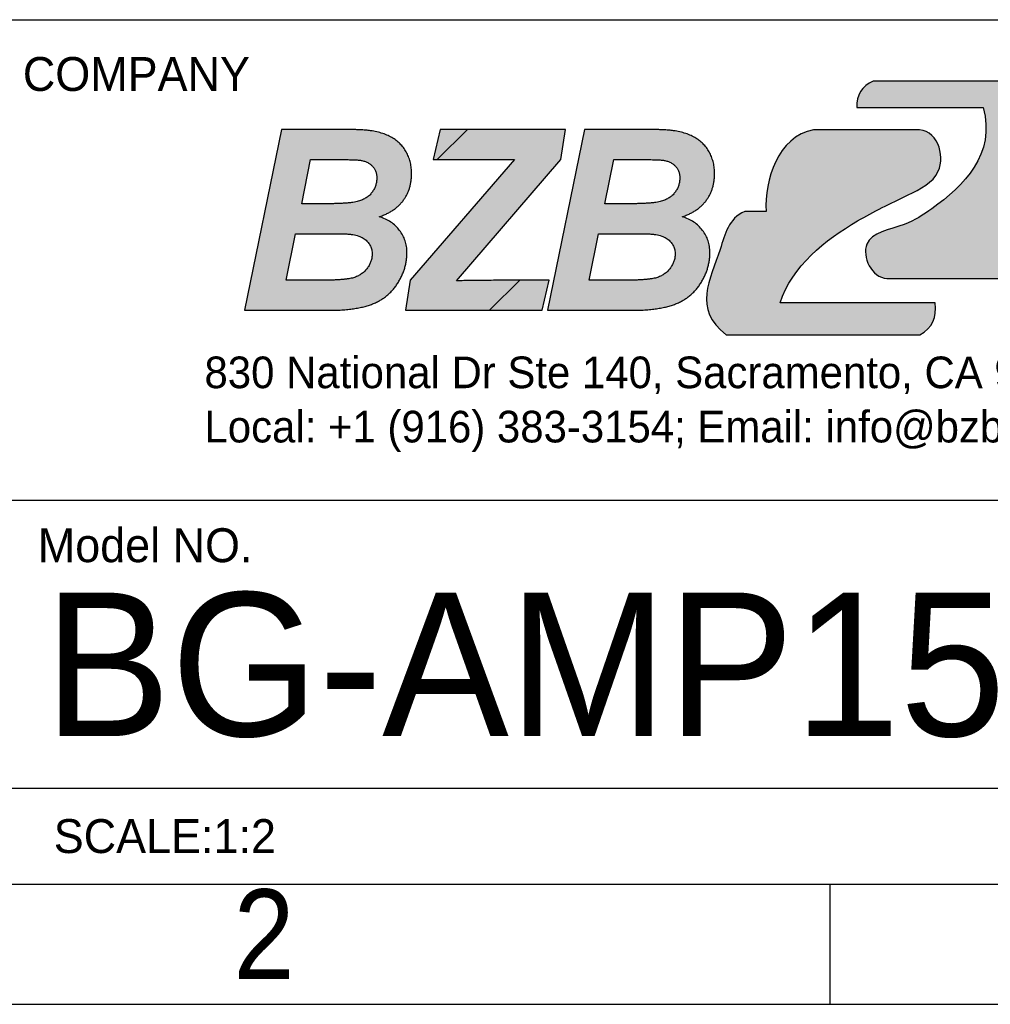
# Model space of a CAD drawing. Header units: millimetres. Extents: x 15 to 415, y 5 to 293.
# Tile 3 of 6: x 329 to 372, y 5 to 48. Entities that reach past the tile are written whole.
import ezdxf

# ---------------------------------------------------------------- set-up
doc = ezdxf.new("R2010")
doc.units = ezdxf.units.MM
doc.linetypes.add('SLD-Solid', pattern=[0])
doc.layers.add('BORDER', color=7, linetype='SLD-Solid')
doc.layers.add('FORMAT', color=7, linetype='SLD-Solid')
doc.styles.add('SLDTEXTSTYLE0', font='arial.ttf', dxfattribs={"width": 0.948})
doc.styles.add('SLDTEXTSTYLE1', font='Gothic.ttf', dxfattribs={"width": 0.913})

# ---------------------------------------------------------------- blocks, each defined once
blk = doc.blocks.new('Block5')
at = {"layer": 'BORDER'}
h = blk.add_hatch(color=256, dxfattribs=at)
edge = h.paths.add_edge_path(flags=0)
edge.add_line((28.404, 2.493), (34.477, 2.493))
edge.add_spline(control_points=[(34.477, 2.493), (36.158, 2.881), (36.08, 4.621), (36.394, 6.942), (35.518, 7.467), (34.349, 7.437), (35.331, 8.832), (35.392, 9.735), (35.272, 10.67), (34.642, 11.033), (34.317, 11.22)], knot_values=[0, 0, 0, 0, 0.34326, 0.495946, 0.555018, 0.612222, 0.755199, 0.825325, 0.888661, 1, 1, 1, 1], weights=[1, 1, 1, 1, 1, 1, 1, 1, 1, 1, 1], degree=3, periodic=0)
edge.add_line((34.317, 11.22), (27.798, 11.22))
edge.add_spline(control_points=[(27.798, 11.22), (27.299, 10.995), (27.055, 10.603), (27.068, 10.045)], knot_values=[0, 0, 0, 0, 1, 1, 1, 1], weights=[1, 1, 1, 1], degree=3, periodic=0)
edge.add_line((27.068, 10.045), (32.66, 10.045))
edge.add_spline(control_points=[(32.66, 10.045), (33.227, 7.983), (31.42, 6.218), (29.15, 4.731), (26.887, 4.415), (27.725, 2.504), (28.404, 2.493)], knot_values=[0, 0, 0, 0, 0.503224, 0.638088, 0.816954, 1, 1, 1, 1], weights=[1, 1, 1, 1, 1, 1, 1], degree=3, periodic=0)
h = blk.add_hatch(color=256, dxfattribs=at)
edge = h.paths.add_edge_path(flags=0)
edge.add_spline(control_points=[(5.954, 5.217), (6.013, 5.238), (6.128, 5.281), (6.294, 5.355), (6.448, 5.436), (6.589, 5.526), (6.718, 5.623), (6.836, 5.727), (6.942, 5.839), (7.036, 5.959), (7.116, 6.086), (7.19, 6.217), (7.249, 6.355), (7.299, 6.497), (7.337, 6.647), (7.364, 6.801), (7.383, 6.96), (7.384, 7.069), (7.385, 7.124)], knot_values=[0, 0, 0, 0, 0.073488, 0.143892, 0.211738, 0.276839, 0.339251, 0.400256, 0.460301, 0.518982, 0.57767, 0.636048, 0.693906, 0.752726, 0.812672, 0.87352, 0.935688, 1, 1, 1, 1], weights=[1, 1, 1, 1, 1, 1, 1, 1, 1, 1, 1, 1, 1, 1, 1, 1, 1, 1, 1], degree=3, periodic=0)
edge.add_spline(control_points=[(7.385, 7.124), (7.382, 7.206), (7.378, 7.366), (7.336, 7.601), (7.271, 7.825), (7.178, 8.037), (7.061, 8.233), (6.918, 8.41), (6.751, 8.567), (6.557, 8.7), (6.343, 8.815), (6.104, 8.906), (5.844, 8.98), (5.662, 9.009), (5.567, 9.024)], knot_values=[0, 0, 0, 0, 0.084422, 0.1655, 0.245355, 0.324803, 0.403144, 0.480337, 0.558701, 0.638647, 0.721723, 0.809314, 0.901429, 1, 1, 1, 1], weights=[1, 1, 1, 1, 1, 1, 1, 1, 1, 1, 1, 1, 1, 1, 1], degree=3, periodic=0)
edge.add_spline(control_points=[(5.567, 9.024), (5.535, 9.029), (5.466, 9.039), (5.353, 9.049), (5.224, 9.059), (5.078, 9.067), (4.916, 9.071), (4.737, 9.077), (4.541, 9.077), (4.405, 9.078), (4.335, 9.079)], knot_values=[0, 0, 0, 0, 0.078578, 0.169901, 0.275339, 0.393648, 0.524818, 0.670262, 0.82864, 1, 1, 1, 1], weights=[1, 1, 1, 1, 1, 1, 1, 1, 1, 1, 1], degree=3, periodic=0)
edge.add_line((4.335, 9.079), (1.625, 9.079))
edge.add_line((1.625, 9.079), (0, 1.079))
edge.add_line((0, 1.079), (3.72, 1.079))
edge.add_spline(control_points=[(3.72, 1.079), (3.819, 1.08), (4.014, 1.082), (4.298, 1.094), (4.566, 1.117), (4.817, 1.146), (5.052, 1.187), (5.27, 1.234), (5.472, 1.292), (5.661, 1.357), (5.834, 1.436), (5.999, 1.521), (6.151, 1.622), (6.297, 1.731), (6.431, 1.853), (6.556, 1.986), (6.673, 2.13), (6.777, 2.284), (6.871, 2.445), (6.953, 2.61), (7.025, 2.776), (7.079, 2.946), (7.126, 3.117), (7.155, 3.291), (7.176, 3.467), (7.178, 3.585), (7.179, 3.645)], knot_values=[0, 0, 0, 0, 0.061384, 0.119537, 0.17454, 0.226446, 0.275062, 0.320772, 0.363782, 0.404162, 0.442953, 0.480832, 0.518065, 0.555088, 0.592267, 0.62965, 0.667223, 0.705731, 0.744122, 0.781551, 0.818614, 0.855252, 0.891236, 0.927227, 0.963545, 1, 1, 1, 1], weights=[1, 1, 1, 1, 1, 1, 1, 1, 1, 1, 1, 1, 1, 1, 1, 1, 1, 1, 1, 1, 1, 1, 1, 1, 1, 1, 1], degree=3, periodic=0)
edge.add_spline(control_points=[(7.179, 3.645), (7.176, 3.733), (7.168, 3.907), (7.104, 4.161), (7.002, 4.4), (6.859, 4.622), (6.681, 4.821), (6.47, 4.991), (6.225, 5.125), (6.045, 5.186), (5.954, 5.217)], knot_values=[0, 0, 0, 0, 0.123741, 0.243781, 0.363349, 0.486746, 0.611169, 0.735635, 0.864457, 1, 1, 1, 1], weights=[1, 1, 1, 1, 1, 1, 1, 1, 1, 1, 1], degree=3, periodic=0)
edge = h.paths.add_edge_path(flags=0)
edge.add_spline(control_points=[(5.149, 7.712), (5.202, 7.7), (5.305, 7.676), (5.445, 7.615), (5.567, 7.541), (5.667, 7.446), (5.748, 7.337), (5.806, 7.212), (5.84, 7.073), (5.844, 6.975), (5.846, 6.925)], knot_values=[0, 0, 0, 0, 0.142319, 0.272492, 0.395557, 0.513603, 0.629016, 0.747201, 0.868939, 1, 1, 1, 1], weights=[1, 1, 1, 1, 1, 1, 1, 1, 1, 1, 1], degree=3, periodic=0)
edge.add_spline(control_points=[(5.846, 6.925), (5.844, 6.872), (5.841, 6.767), (5.801, 6.614), (5.742, 6.463), (5.657, 6.321), (5.55, 6.19), (5.415, 6.077), (5.256, 5.987), (5.106, 5.926), (4.97, 5.889), (4.852, 5.864), (4.718, 5.844), (4.569, 5.826), (4.403, 5.814), (4.223, 5.804), (4.027, 5.797), (3.892, 5.797), (3.822, 5.797)], knot_values=[0, 0, 0, 0, 0.060041, 0.119773, 0.180938, 0.244239, 0.308478, 0.373969, 0.44325, 0.517012, 0.558228, 0.604495, 0.655835, 0.713063, 0.776197, 0.845349, 0.919943, 1, 1, 1, 1], weights=[1, 1, 1, 1, 1, 1, 1, 1, 1, 1, 1, 1, 1, 1, 1, 1, 1, 1, 1], degree=3, periodic=0)
edge.add_line((3.822, 5.797), (2.526, 5.797))
edge.add_line((2.526, 5.797), (2.921, 7.746))
edge.add_line((2.921, 7.746), (4.248, 7.746))
edge.add_spline(control_points=[(4.248, 7.746), (4.305, 7.746), (4.413, 7.746), (4.567, 7.744), (4.704, 7.741), (4.825, 7.738), (4.929, 7.734), (5.017, 7.727), (5.089, 7.722), (5.131, 7.715), (5.149, 7.712)], knot_values=[0, 0, 0, 0, 0.18834, 0.358921, 0.511766, 0.645073, 0.760687, 0.858669, 0.938939, 1, 1, 1, 1], weights=[1, 1, 1, 1, 1, 1, 1, 1, 1, 1, 1], degree=3, periodic=0)
edge = h.paths.add_edge_path(flags=0)
edge.add_line((2.255, 4.463), (4.308, 4.463))
edge.add_spline(control_points=[(4.308, 4.463), (4.365, 4.463), (4.477, 4.463), (4.637, 4.449), (4.785, 4.431), (4.92, 4.401), (5.042, 4.367), (5.153, 4.324), (5.249, 4.271), (5.359, 4.193), (5.471, 4.081), (5.57, 3.925), (5.631, 3.75), (5.638, 3.627), (5.641, 3.564)], knot_values=[0, 0, 0, 0, 0.095396, 0.183992, 0.265929, 0.341798, 0.411672, 0.476286, 0.536761, 0.593123, 0.698035, 0.797266, 0.89613, 1, 1, 1, 1], weights=[1, 1, 1, 1, 1, 1, 1, 1, 1, 1, 1, 1, 1, 1, 1], degree=3, periodic=0)
edge.add_spline(control_points=[(5.641, 3.564), (5.639, 3.511), (5.634, 3.405), (5.591, 3.248), (5.525, 3.095), (5.432, 2.95), (5.32, 2.814), (5.185, 2.7), (5.033, 2.606), (4.892, 2.543), (4.761, 2.506), (4.64, 2.48), (4.499, 2.458), (4.336, 2.444), (4.152, 2.428), (3.947, 2.42), (3.721, 2.413), (3.563, 2.412), (3.481, 2.412)], knot_values=[0, 0, 0, 0, 0.05759, 0.115671, 0.175133, 0.238193, 0.301965, 0.365296, 0.428847, 0.495315, 0.532748, 0.576647, 0.628886, 0.687734, 0.754618, 0.828338, 0.910705, 1, 1, 1, 1], weights=[1, 1, 1, 1, 1, 1, 1, 1, 1, 1, 1, 1, 1, 1, 1, 1, 1, 1, 1], degree=3, periodic=0)
edge.add_line((3.481, 2.412), (1.838, 2.412))
edge.add_line((1.838, 2.412), (2.255, 4.463))
h = blk.add_hatch(dxfattribs=at)
h.set_pattern_fill('ANSI31', color=256, scale=2, style=0)
edge = h.paths.add_edge_path(flags=0)
edge.add_spline(control_points=[(10.204, 2.401), (10.192, 2.401), (10.161, 2.401), (10.104, 2.399), (10.028, 2.4), (9.932, 2.398), (9.818, 2.394), (9.685, 2.391), (9.532, 2.388), (9.423, 2.386), (9.366, 2.385)], knot_values=[0, 0, 0, 0, 0.043967, 0.112813, 0.202659, 0.317373, 0.453152, 0.611864, 0.79542, 1, 1, 1, 1], weights=[1, 1, 1, 1, 1, 1, 1, 1, 1, 1, 1], degree=3, periodic=0)
edge.add_line((9.366, 2.385), (13.982, 7.746))
edge.add_line((13.982, 7.746), (14.187, 9.079))
edge.add_line((14.187, 9.079), (8.648, 9.079))
edge.add_line((8.648, 9.079), (8.341, 7.746))
edge.add_line((8.341, 7.746), (11.94, 7.746))
edge.add_line((11.94, 7.746), (7.325, 2.412))
edge.add_line((7.325, 2.412), (7.11, 1.079))
edge.add_line((7.11, 1.079), (13.161, 1.079))
edge.add_line((13.161, 1.079), (13.469, 2.412))
edge.add_line((13.469, 2.412), (11.621, 2.412))
edge.add_spline(control_points=[(11.621, 2.412), (11.478, 2.41), (11.21, 2.407), (10.831, 2.405), (10.501, 2.4), (10.298, 2.401), (10.204, 2.401)], knot_values=[0, 0, 0, 0, 0.302043, 0.569011, 0.802044, 1, 1, 1, 1], weights=[1, 1, 1, 1, 1, 1, 1], degree=3, periodic=0)
h = blk.add_hatch(color=256, dxfattribs=at)
edge = h.paths.add_edge_path(flags=0)
edge.add_line((13.469, 2.412), (11.621, 2.412))
edge.add_spline(control_points=[(11.621, 2.412), (11.478, 2.41), (11.21, 2.407), (10.831, 2.405), (10.501, 2.4), (10.298, 2.401), (10.204, 2.401)], knot_values=[0, 0, 0, 0, 0.302043, 0.569011, 0.802044, 1, 1, 1, 1], weights=[1, 1, 1, 1, 1, 1, 1], degree=3, periodic=0)
edge.add_spline(control_points=[(10.204, 2.401), (10.192, 2.401), (10.161, 2.401), (10.104, 2.399), (10.028, 2.4), (9.932, 2.398), (9.818, 2.394), (9.685, 2.391), (9.532, 2.388), (9.423, 2.386), (9.366, 2.385)], knot_values=[0, 0, 0, 0, 0.043967, 0.112813, 0.202659, 0.317373, 0.453152, 0.611864, 0.79542, 1, 1, 1, 1], weights=[1, 1, 1, 1, 1, 1, 1, 1, 1, 1, 1], degree=3, periodic=0)
edge.add_line((9.366, 2.385), (13.982, 7.746))
edge.add_line((13.982, 7.746), (14.187, 9.079))
edge.add_line((14.187, 9.079), (8.648, 9.079))
edge.add_line((8.648, 9.079), (8.341, 7.746))
edge.add_line((8.341, 7.746), (11.94, 7.746))
edge.add_line((11.94, 7.746), (7.325, 2.412))
edge.add_line((7.325, 2.412), (7.11, 1.079))
edge.add_line((7.11, 1.079), (13.161, 1.079))
edge.add_line((13.161, 1.079), (13.469, 2.412))
h = blk.add_hatch(color=256, dxfattribs=at)
edge = h.paths.add_edge_path(flags=0)
edge.add_spline(control_points=[(19.353, 5.217), (19.412, 5.238), (19.527, 5.281), (19.693, 5.355), (19.847, 5.436), (19.988, 5.526), (20.118, 5.623), (20.235, 5.727), (20.341, 5.839), (20.435, 5.959), (20.515, 6.086), (20.589, 6.217), (20.648, 6.355), (20.698, 6.497), (20.736, 6.647), (20.763, 6.801), (20.782, 6.96), (20.783, 7.069), (20.784, 7.124)], knot_values=[0, 0, 0, 0, 0.073488, 0.143892, 0.211738, 0.276839, 0.339251, 0.400256, 0.460301, 0.518982, 0.57767, 0.636048, 0.693906, 0.752726, 0.812672, 0.87352, 0.935688, 1, 1, 1, 1], weights=[1, 1, 1, 1, 1, 1, 1, 1, 1, 1, 1, 1, 1, 1, 1, 1, 1, 1, 1], degree=3, periodic=0)
edge.add_spline(control_points=[(20.784, 7.124), (20.782, 7.206), (20.777, 7.366), (20.735, 7.601), (20.67, 7.825), (20.577, 8.037), (20.46, 8.233), (20.317, 8.41), (20.15, 8.567), (19.956, 8.7), (19.742, 8.815), (19.504, 8.906), (19.243, 8.98), (19.061, 9.009), (18.966, 9.024)], knot_values=[0, 0, 0, 0, 0.084422, 0.1655, 0.245355, 0.324803, 0.403144, 0.480337, 0.558701, 0.638647, 0.721723, 0.809314, 0.901429, 1, 1, 1, 1], weights=[1, 1, 1, 1, 1, 1, 1, 1, 1, 1, 1, 1, 1, 1, 1], degree=3, periodic=0)
edge.add_spline(control_points=[(18.966, 9.024), (18.934, 9.029), (18.865, 9.039), (18.752, 9.049), (18.623, 9.059), (18.477, 9.067), (18.315, 9.071), (18.136, 9.077), (17.94, 9.077), (17.805, 9.078), (17.734, 9.079)], knot_values=[0, 0, 0, 0, 0.078578, 0.169901, 0.275339, 0.393648, 0.524818, 0.670262, 0.82864, 1, 1, 1, 1], weights=[1, 1, 1, 1, 1, 1, 1, 1, 1, 1, 1], degree=3, periodic=0)
edge.add_line((17.734, 9.079), (15.024, 9.079))
edge.add_line((15.024, 9.079), (13.399, 1.079))
edge.add_line((13.399, 1.079), (17.119, 1.079))
edge.add_spline(control_points=[(17.119, 1.079), (17.219, 1.08), (17.413, 1.082), (17.697, 1.094), (17.965, 1.117), (18.216, 1.146), (18.451, 1.187), (18.669, 1.234), (18.871, 1.292), (19.06, 1.357), (19.233, 1.436), (19.398, 1.521), (19.55, 1.622), (19.696, 1.731), (19.83, 1.853), (19.955, 1.986), (20.072, 2.13), (20.176, 2.284), (20.27, 2.445), (20.352, 2.61), (20.424, 2.776), (20.478, 2.946), (20.525, 3.117), (20.554, 3.291), (20.575, 3.467), (20.577, 3.585), (20.579, 3.645)], knot_values=[0, 0, 0, 0, 0.061384, 0.119537, 0.17454, 0.226446, 0.275062, 0.320772, 0.363782, 0.404162, 0.442953, 0.480832, 0.518065, 0.555088, 0.592267, 0.62965, 0.667223, 0.705731, 0.744122, 0.781551, 0.818614, 0.855252, 0.891236, 0.927227, 0.963545, 1, 1, 1, 1], weights=[1, 1, 1, 1, 1, 1, 1, 1, 1, 1, 1, 1, 1, 1, 1, 1, 1, 1, 1, 1, 1, 1, 1, 1, 1, 1, 1], degree=3, periodic=0)
edge.add_spline(control_points=[(20.579, 3.645), (20.575, 3.733), (20.567, 3.907), (20.503, 4.161), (20.401, 4.4), (20.258, 4.622), (20.08, 4.821), (19.869, 4.991), (19.624, 5.125), (19.445, 5.186), (19.353, 5.217)], knot_values=[0, 0, 0, 0, 0.123741, 0.243781, 0.363349, 0.486746, 0.611169, 0.735635, 0.864457, 1, 1, 1, 1], weights=[1, 1, 1, 1, 1, 1, 1, 1, 1, 1, 1], degree=3, periodic=0)
edge = h.paths.add_edge_path(flags=0)
edge.add_spline(control_points=[(17.707, 4.463), (17.764, 4.463), (17.876, 4.463), (18.036, 4.449), (18.184, 4.431), (18.319, 4.401), (18.441, 4.367), (18.552, 4.324), (18.648, 4.271), (18.758, 4.193), (18.87, 4.081), (18.969, 3.925), (19.03, 3.75), (19.037, 3.627), (19.04, 3.564)], knot_values=[0, 0, 0, 0, 0.095396, 0.183992, 0.265929, 0.341798, 0.411672, 0.476286, 0.536761, 0.593123, 0.698035, 0.797266, 0.89613, 1, 1, 1, 1], weights=[1, 1, 1, 1, 1, 1, 1, 1, 1, 1, 1, 1, 1, 1, 1], degree=3, periodic=0)
edge.add_spline(control_points=[(19.04, 3.564), (19.038, 3.511), (19.033, 3.405), (18.99, 3.248), (18.924, 3.095), (18.831, 2.95), (18.719, 2.814), (18.584, 2.7), (18.432, 2.606), (18.291, 2.543), (18.16, 2.506), (18.039, 2.48), (17.898, 2.458), (17.735, 2.444), (17.552, 2.428), (17.346, 2.42), (17.12, 2.413), (16.962, 2.412), (16.88, 2.412)], knot_values=[0, 0, 0, 0, 0.05759, 0.115671, 0.175133, 0.238193, 0.301965, 0.365296, 0.428847, 0.495315, 0.532748, 0.576647, 0.628886, 0.687734, 0.754618, 0.828338, 0.910705, 1, 1, 1, 1], weights=[1, 1, 1, 1, 1, 1, 1, 1, 1, 1, 1, 1, 1, 1, 1, 1, 1, 1, 1], degree=3, periodic=0)
edge.add_line((16.88, 2.412), (15.237, 2.412))
edge.add_line((15.237, 2.412), (15.654, 4.463))
edge.add_line((15.654, 4.463), (17.707, 4.463))
edge = h.paths.add_edge_path(flags=0)
edge.add_spline(control_points=[(18.548, 7.712), (18.602, 7.7), (18.704, 7.676), (18.844, 7.615), (18.966, 7.541), (19.067, 7.446), (19.147, 7.337), (19.205, 7.212), (19.239, 7.073), (19.243, 6.975), (19.245, 6.925)], knot_values=[0, 0, 0, 0, 0.142319, 0.272492, 0.395557, 0.513603, 0.629016, 0.747201, 0.868939, 1, 1, 1, 1], weights=[1, 1, 1, 1, 1, 1, 1, 1, 1, 1, 1], degree=3, periodic=0)
edge.add_spline(control_points=[(19.245, 6.925), (19.243, 6.872), (19.24, 6.767), (19.2, 6.614), (19.141, 6.463), (19.056, 6.321), (18.949, 6.19), (18.814, 6.077), (18.655, 5.987), (18.506, 5.926), (18.369, 5.889), (18.251, 5.864), (18.117, 5.844), (17.968, 5.826), (17.802, 5.814), (17.622, 5.804), (17.426, 5.797), (17.291, 5.797), (17.221, 5.797)], knot_values=[0, 0, 0, 0, 0.060041, 0.119773, 0.180938, 0.244239, 0.308478, 0.373969, 0.44325, 0.517012, 0.558228, 0.604495, 0.655835, 0.713063, 0.776197, 0.845349, 0.919943, 1, 1, 1, 1], weights=[1, 1, 1, 1, 1, 1, 1, 1, 1, 1, 1, 1, 1, 1, 1, 1, 1, 1, 1], degree=3, periodic=0)
edge.add_line((17.221, 5.797), (15.925, 5.797))
edge.add_line((15.925, 5.797), (16.321, 7.746))
edge.add_line((16.321, 7.746), (17.647, 7.746))
edge.add_spline(control_points=[(17.647, 7.746), (17.704, 7.746), (17.812, 7.746), (17.966, 7.744), (18.103, 7.741), (18.224, 7.738), (18.328, 7.734), (18.416, 7.727), (18.488, 7.722), (18.53, 7.715), (18.548, 7.712)], knot_values=[0, 0, 0, 0, 0.18834, 0.358921, 0.511766, 0.645073, 0.760687, 0.858669, 0.938939, 1, 1, 1, 1], weights=[1, 1, 1, 1, 1, 1, 1, 1, 1, 1, 1], degree=3, periodic=0)
h = blk.add_hatch(color=256, dxfattribs=at)
edge = h.paths.add_edge_path(flags=0)
edge.add_line((23.061, 5.45), (22.117, 5.45))
edge.add_spline(control_points=[(22.117, 5.45), (21.388, 5.137), (20.986, 3.092), (19.803, 1.146), (21.298, 0)], knot_values=[0, 0, 0, 0, 0.335332, 1, 1, 1, 1], weights=[1, 1, 1, 1, 1], degree=3, periodic=0)
edge.add_line((21.298, 0), (29.864, 0))
edge.add_spline(control_points=[(29.864, 0), (30.409, 0.3), (30.631, 0.769), (30.532, 1.407)], knot_values=[0, 0, 0, 0, 1, 1, 1, 1], weights=[1, 1, 1, 1], degree=3, periodic=0)
edge.add_line((30.532, 1.407), (23.684, 1.407))
edge.add_spline(control_points=[(23.684, 1.407), (24.214, 3.033), (26.374, 4.767), (29.034, 6.03), (31.251, 7.11), (30.635, 9.136), (29.668, 9.065)], knot_values=[0, 0, 0, 0, 0.434102, 0.649261, 0.794977, 1, 1, 1, 1], weights=[1, 1, 1, 1, 1, 1, 1], degree=3, periodic=0)
edge.add_line((29.668, 9.065), (25.162, 9.065))
edge.add_spline(control_points=[(25.162, 9.065), (23.564, 8.762), (22.994, 6.837), (23.061, 5.45)], knot_values=[0, 0, 0, 0, 1, 1, 1, 1], weights=[1, 1, 1, 1], degree=3, periodic=0)
at = {"layer": 'FORMAT'}
for p, q in [((34.317, 11.22), (27.798, 11.22)), ((27.068, 10.045), (32.66, 10.045)), ((1.625, 9.079), (0, 1.079)), ((4.335, 9.079), (1.625, 9.079)), ((8.648, 9.079), (8.341, 7.746)), ((14.187, 9.079), (8.648, 9.079)), ((15.024, 9.079), (13.399, 1.079)), ((13.982, 7.746), (14.187, 9.079)), ((17.734, 9.079), (15.024, 9.079)), ((29.668, 9.065), (25.162, 9.065)), ((2.526, 5.797), (2.921, 7.746)), ((2.921, 7.746), (4.248, 7.746)), ((11.94, 7.746), (7.325, 2.412)), ((8.341, 7.746), (11.94, 7.746)), ((9.366, 2.385), (13.982, 7.746)), ((15.925, 5.797), (16.321, 7.746)), ((16.321, 7.746), (17.647, 7.746)), ((3.822, 5.797), (2.526, 5.797)), ((17.221, 5.797), (15.925, 5.797)), ((23.061, 5.45), (22.117, 5.45)), ((1.838, 2.412), (2.255, 4.463)), ((2.255, 4.463), (4.308, 4.463)), ((15.237, 2.412), (15.654, 4.463)), ((15.654, 4.463), (17.707, 4.463)), ((3.481, 2.412), (1.838, 2.412)), ((7.325, 2.412), (7.11, 1.079)), ((13.469, 2.412), (11.621, 2.412)), ((13.161, 1.079), (13.469, 2.412)), ((16.88, 2.412), (15.237, 2.412)), ((28.404, 2.493), (34.477, 2.493)), ((30.532, 1.407), (23.684, 1.407)), ((0, 1.079), (3.72, 1.079)), ((7.11, 1.079), (13.161, 1.079)), ((13.399, 1.079), (17.119, 1.079)), ((21.298, 0), (29.864, 0))]:
    blk.add_line(p, q, dxfattribs=at)
for points in [[(27.798, 11.22), (27.299, 10.995), (27.055, 10.603), (27.068, 10.045)], [(25.162, 9.065), (23.564, 8.762), (22.994, 6.837), (23.061, 5.45)], [(29.864, 0), (30.409, 0.3), (30.631, 0.769), (30.532, 1.407)]]:
    blk.add_open_spline(points, degree=3, dxfattribs=at)
for points, knots in [([(32.66, 10.045), (33.227, 7.983), (31.42, 6.218), (29.15, 4.731), (26.887, 4.415), (27.725, 2.504), (28.404, 2.493)], [0, 0, 0, 0, 0.503224, 0.638088, 0.816954, 1, 1, 1, 1]), ([(5.567, 9.024), (5.535, 9.029), (5.466, 9.039), (5.353, 9.049), (5.224, 9.059), (5.078, 9.067), (4.916, 9.071), (4.737, 9.077), (4.541, 9.077), (4.405, 9.078), (4.335, 9.079)], [0, 0, 0, 0, 0.078578, 0.169901, 0.275339, 0.393648, 0.524818, 0.670262, 0.82864, 1, 1, 1, 1]), ([(7.385, 7.124), (7.382, 7.206), (7.378, 7.366), (7.336, 7.601), (7.271, 7.825), (7.178, 8.037), (7.061, 8.233), (6.918, 8.41), (6.751, 8.567), (6.557, 8.7), (6.343, 8.815), (6.104, 8.906), (5.844, 8.98), (5.662, 9.009), (5.567, 9.024)], [0, 0, 0, 0, 0.084422, 0.1655, 0.245355, 0.324803, 0.403144, 0.480337, 0.558701, 0.638647, 0.721723, 0.809314, 0.901429, 1, 1, 1, 1]), ([(18.966, 9.024), (18.934, 9.029), (18.865, 9.039), (18.752, 9.049), (18.623, 9.059), (18.477, 9.067), (18.315, 9.071), (18.136, 9.077), (17.94, 9.077), (17.805, 9.078), (17.734, 9.079)], [0, 0, 0, 0, 0.078578, 0.169901, 0.275339, 0.393648, 0.524818, 0.670262, 0.82864, 1, 1, 1, 1]), ([(20.784, 7.124), (20.782, 7.206), (20.777, 7.366), (20.735, 7.601), (20.67, 7.825), (20.577, 8.037), (20.46, 8.233), (20.317, 8.41), (20.15, 8.567), (19.956, 8.7), (19.742, 8.815), (19.504, 8.906), (19.243, 8.98), (19.061, 9.009), (18.966, 9.024)], [0, 0, 0, 0, 0.0844224, 0.1655002, 0.2453554, 0.3248028, 0.4031437, 0.4803367, 0.5587009, 0.6386474, 0.7217228, 0.8093137, 0.9014292, 1, 1, 1, 1]), ([(23.684, 1.407), (24.214, 3.033), (26.374, 4.767), (29.034, 6.03), (31.251, 7.11), (30.635, 9.136), (29.668, 9.065)], [0, 0, 0, 0, 0.434102, 0.649261, 0.794977, 1, 1, 1, 1]), ([(4.248, 7.746), (4.305, 7.746), (4.413, 7.746), (4.567, 7.744), (4.704, 7.741), (4.825, 7.738), (4.929, 7.734), (5.017, 7.727), (5.089, 7.722), (5.131, 7.715), (5.149, 7.712)], [0, 0, 0, 0, 0.1883397, 0.3589208, 0.5117661, 0.6450727, 0.760687, 0.8586686, 0.9389394, 1, 1, 1, 1]), ([(5.149, 7.712), (5.202, 7.7), (5.305, 7.676), (5.445, 7.615), (5.567, 7.541), (5.667, 7.446), (5.748, 7.337), (5.806, 7.212), (5.84, 7.073), (5.844, 6.975), (5.846, 6.925)], [0, 0, 0, 0, 0.142319, 0.272492, 0.395557, 0.513603, 0.629016, 0.747201, 0.868939, 1, 1, 1, 1]), ([(17.647, 7.746), (17.704, 7.746), (17.812, 7.746), (17.966, 7.744), (18.103, 7.741), (18.224, 7.738), (18.328, 7.734), (18.416, 7.727), (18.488, 7.722), (18.53, 7.715), (18.548, 7.712)], [0, 0, 0, 0, 0.1883397, 0.3589208, 0.5117661, 0.6450727, 0.760687, 0.8586686, 0.9389394, 1, 1, 1, 1]), ([(18.548, 7.712), (18.602, 7.7), (18.704, 7.676), (18.844, 7.615), (18.966, 7.541), (19.067, 7.446), (19.147, 7.337), (19.205, 7.212), (19.239, 7.073), (19.243, 6.975), (19.245, 6.925)], [0, 0, 0, 0, 0.142319, 0.272492, 0.395557, 0.513603, 0.629016, 0.747201, 0.868939, 1, 1, 1, 1]), ([(5.954, 5.217), (6.013, 5.238), (6.128, 5.281), (6.294, 5.355), (6.448, 5.436), (6.589, 5.526), (6.718, 5.623), (6.836, 5.727), (6.942, 5.839), (7.036, 5.959), (7.116, 6.086), (7.19, 6.217), (7.249, 6.355), (7.299, 6.497), (7.337, 6.647), (7.364, 6.801), (7.383, 6.96), (7.384, 7.069), (7.385, 7.124)], [0, 0, 0, 0, 0.073488, 0.143892, 0.211738, 0.276839, 0.339251, 0.400256, 0.460301, 0.518982, 0.57767, 0.636048, 0.693906, 0.752726, 0.812672, 0.87352, 0.935688, 1, 1, 1, 1]), ([(19.353, 5.217), (19.412, 5.238), (19.527, 5.281), (19.693, 5.355), (19.847, 5.436), (19.988, 5.526), (20.118, 5.623), (20.235, 5.727), (20.341, 5.839), (20.435, 5.959), (20.515, 6.086), (20.589, 6.217), (20.648, 6.355), (20.698, 6.497), (20.736, 6.647), (20.763, 6.801), (20.782, 6.96), (20.783, 7.069), (20.784, 7.124)], [0, 0, 0, 0, 0.073488, 0.143892, 0.211738, 0.276839, 0.339251, 0.400256, 0.460301, 0.518982, 0.57767, 0.636048, 0.693906, 0.752726, 0.812672, 0.87352, 0.935688, 1, 1, 1, 1]), ([(5.846, 6.925), (5.844, 6.872), (5.841, 6.767), (5.801, 6.614), (5.742, 6.463), (5.657, 6.321), (5.55, 6.19), (5.415, 6.077), (5.256, 5.987), (5.106, 5.926), (4.97, 5.889), (4.852, 5.864), (4.718, 5.844), (4.569, 5.826), (4.403, 5.814), (4.223, 5.804), (4.027, 5.797), (3.892, 5.797), (3.822, 5.797)], [0, 0, 0, 0, 0.060041, 0.119773, 0.180938, 0.244239, 0.308478, 0.373969, 0.44325, 0.517012, 0.558228, 0.604495, 0.655835, 0.713063, 0.776197, 0.845349, 0.919943, 1, 1, 1, 1]), ([(19.245, 6.925), (19.243, 6.872), (19.24, 6.767), (19.2, 6.614), (19.141, 6.463), (19.056, 6.321), (18.949, 6.19), (18.814, 6.077), (18.655, 5.987), (18.506, 5.926), (18.369, 5.889), (18.251, 5.864), (18.117, 5.844), (17.968, 5.826), (17.802, 5.814), (17.622, 5.804), (17.426, 5.797), (17.291, 5.797), (17.221, 5.797)], [0, 0, 0, 0, 0.0600407, 0.1197727, 0.1809379, 0.2442395, 0.308478, 0.3739688, 0.4432502, 0.5170116, 0.5582282, 0.6044948, 0.6558347, 0.7130635, 0.7761966, 0.8453485, 0.9199432, 1, 1, 1, 1]), ([(22.117, 5.45), (21.388, 5.137), (20.986, 3.092), (19.803, 1.146), (21.298, 0)], [0, 0, 0, 0, 0.335332, 1, 1, 1, 1]), ([(7.179, 3.645), (7.176, 3.733), (7.168, 3.907), (7.104, 4.161), (7.002, 4.4), (6.859, 4.622), (6.681, 4.821), (6.47, 4.991), (6.225, 5.125), (6.045, 5.186), (5.954, 5.217)], [0, 0, 0, 0, 0.1237406, 0.2437806, 0.3633494, 0.4867462, 0.6111692, 0.7356349, 0.8644568, 1, 1, 1, 1]), ([(20.579, 3.645), (20.575, 3.733), (20.567, 3.907), (20.503, 4.161), (20.401, 4.4), (20.258, 4.622), (20.08, 4.821), (19.869, 4.991), (19.624, 5.125), (19.445, 5.186), (19.353, 5.217)], [0, 0, 0, 0, 0.123741, 0.243781, 0.363349, 0.486746, 0.611169, 0.735635, 0.864457, 1, 1, 1, 1]), ([(4.308, 4.463), (4.365, 4.463), (4.477, 4.463), (4.637, 4.449), (4.785, 4.431), (4.92, 4.401), (5.042, 4.367), (5.153, 4.324), (5.249, 4.271), (5.359, 4.193), (5.471, 4.081), (5.57, 3.925), (5.631, 3.75), (5.638, 3.627), (5.641, 3.564)], [0, 0, 0, 0, 0.095396, 0.183992, 0.265929, 0.341798, 0.411672, 0.476286, 0.536761, 0.593123, 0.698035, 0.797266, 0.89613, 1, 1, 1, 1]), ([(17.707, 4.463), (17.764, 4.463), (17.876, 4.463), (18.036, 4.449), (18.184, 4.431), (18.319, 4.401), (18.441, 4.367), (18.552, 4.324), (18.648, 4.271), (18.758, 4.193), (18.87, 4.081), (18.969, 3.925), (19.03, 3.75), (19.037, 3.627), (19.04, 3.564)], [0, 0, 0, 0, 0.095396, 0.183992, 0.265929, 0.341798, 0.411672, 0.476286, 0.536761, 0.593123, 0.698035, 0.797266, 0.89613, 1, 1, 1, 1]), ([(5.641, 3.564), (5.639, 3.511), (5.634, 3.405), (5.591, 3.248), (5.525, 3.095), (5.432, 2.95), (5.32, 2.814), (5.185, 2.7), (5.033, 2.606), (4.892, 2.543), (4.761, 2.506), (4.64, 2.48), (4.499, 2.458), (4.336, 2.444), (4.152, 2.428), (3.947, 2.42), (3.721, 2.413), (3.563, 2.412), (3.481, 2.412)], [0, 0, 0, 0, 0.05759, 0.115671, 0.175133, 0.238193, 0.301965, 0.365296, 0.428847, 0.495315, 0.532748, 0.576647, 0.628886, 0.687734, 0.754618, 0.828338, 0.910705, 1, 1, 1, 1]), ([(3.72, 1.079), (3.819, 1.08), (4.014, 1.082), (4.298, 1.094), (4.566, 1.117), (4.817, 1.146), (5.052, 1.187), (5.27, 1.234), (5.472, 1.292), (5.661, 1.357), (5.834, 1.436), (5.999, 1.521), (6.151, 1.622), (6.297, 1.731), (6.431, 1.853), (6.556, 1.986), (6.673, 2.13), (6.777, 2.284), (6.871, 2.445), (6.953, 2.61), (7.025, 2.776), (7.079, 2.946), (7.126, 3.117), (7.155, 3.291), (7.176, 3.467), (7.178, 3.585), (7.179, 3.645)], [0, 0, 0, 0, 0.061384, 0.119537, 0.17454, 0.226446, 0.275062, 0.320772, 0.363782, 0.404162, 0.442953, 0.480832, 0.518065, 0.555088, 0.592267, 0.62965, 0.667223, 0.705731, 0.744122, 0.781551, 0.818614, 0.855252, 0.891236, 0.927227, 0.963545, 1, 1, 1, 1]), ([(19.04, 3.564), (19.038, 3.511), (19.033, 3.405), (18.99, 3.248), (18.924, 3.095), (18.831, 2.95), (18.719, 2.814), (18.584, 2.7), (18.432, 2.606), (18.291, 2.543), (18.16, 2.506), (18.039, 2.48), (17.898, 2.458), (17.735, 2.444), (17.552, 2.428), (17.346, 2.42), (17.12, 2.413), (16.962, 2.412), (16.88, 2.412)], [0, 0, 0, 0, 0.05759, 0.115671, 0.175133, 0.238193, 0.301965, 0.365296, 0.428847, 0.495315, 0.532748, 0.576647, 0.628886, 0.687734, 0.754618, 0.828338, 0.910705, 1, 1, 1, 1]), ([(17.119, 1.079), (17.219, 1.08), (17.413, 1.082), (17.697, 1.094), (17.965, 1.117), (18.216, 1.146), (18.451, 1.187), (18.669, 1.234), (18.871, 1.292), (19.06, 1.357), (19.233, 1.436), (19.398, 1.521), (19.55, 1.622), (19.696, 1.731), (19.83, 1.853), (19.955, 1.986), (20.072, 2.13), (20.176, 2.284), (20.27, 2.445), (20.352, 2.61), (20.424, 2.776), (20.478, 2.946), (20.525, 3.117), (20.554, 3.291), (20.575, 3.467), (20.577, 3.585), (20.579, 3.645)], [0, 0, 0, 0, 0.061384, 0.119537, 0.17454, 0.226446, 0.275062, 0.320772, 0.363782, 0.404162, 0.442953, 0.480832, 0.518065, 0.555088, 0.592267, 0.62965, 0.667223, 0.705731, 0.744122, 0.781551, 0.818614, 0.855252, 0.891236, 0.927227, 0.963545, 1, 1, 1, 1]), ([(10.204, 2.401), (10.192, 2.401), (10.161, 2.401), (10.104, 2.399), (10.028, 2.4), (9.932, 2.398), (9.818, 2.394), (9.685, 2.391), (9.532, 2.388), (9.423, 2.386), (9.366, 2.385)], [0, 0, 0, 0, 0.043967, 0.112813, 0.202659, 0.317373, 0.453152, 0.611864, 0.79542, 1, 1, 1, 1]), ([(11.621, 2.412), (11.478, 2.41), (11.21, 2.407), (10.831, 2.405), (10.501, 2.4), (10.298, 2.401), (10.204, 2.401)], [0, 0, 0, 0, 0.302043, 0.569011, 0.802044, 1, 1, 1, 1])]:
    blk.add_open_spline(points, degree=3, knots=knots, dxfattribs=at)
blk = doc.blocks.new('SW_NOTE_0')
at = {"layer": 'BORDER', "color": 0, "char_height": 1.4, "attachment_point": 1, "style": 'SLDTEXTSTYLE0'}
for s, insert in [('830 National Dr Ste 140, Sacramento, CA 95834, USA; Office: (888) 499-9906; ', (0, 1.805)), ('Local: +1 (916) 383-3154; Email: info@bzbgear.com', (0, -0.595))]:
    blk.add_mtext(s, dxfattribs=dict(at, insert=insert))

msp = doc.modelspace()

# ---------------------------------------------------------------- linework, layer by layer
at = {"layer": 'BORDER'}
for p, q in [((291.608, 48.482), (410, 48.482)), ((328.8, 27.232), (410, 27.232)), ((328.8, 14.482), (397, 14.482)), ((410, 10.232), (20, 10.232)), ((365, 4.928), (365, 10.232)), ((15, 4.928), (415, 4.928))]:
    msp.add_line(p, q, dxfattribs=at)

# ---------------------------------------------------------------- block references
for name, p in [('Block5', (339.099, 34.547)), ('SW_NOTE_0', (337.324, 31.777))]:
    msp.add_blockref(name, p, dxfattribs=at)

# ---------------------------------------------------------------- texts
at = {"color": 7, "linetype": 'Continuous', "lineweight": 0, "insert": (339.96, 10.014), "char_height": 3.969, "attachment_point": 2, "style": 'SLDTEXTSTYLE1'}
msp.add_mtext('2', dxfattribs=at)
at = {"layer": 'BORDER', "attachment_point": 1, "style": 'SLDTEXTSTYLE0'}
for s, insert, char_height in [('COMPANY', (329.292, 46.83), 1.5), ('Model NO.', (329.953, 25.986), 1.5), ('BG-AMP150WD', (330.229, 23.141), 6.35), ('SCALE:1:2', (330.658, 13.119), 1.5)]:
    msp.add_mtext(s, dxfattribs=dict(at, insert=insert, char_height=char_height))

doc.saveas('drawing.dxf')
